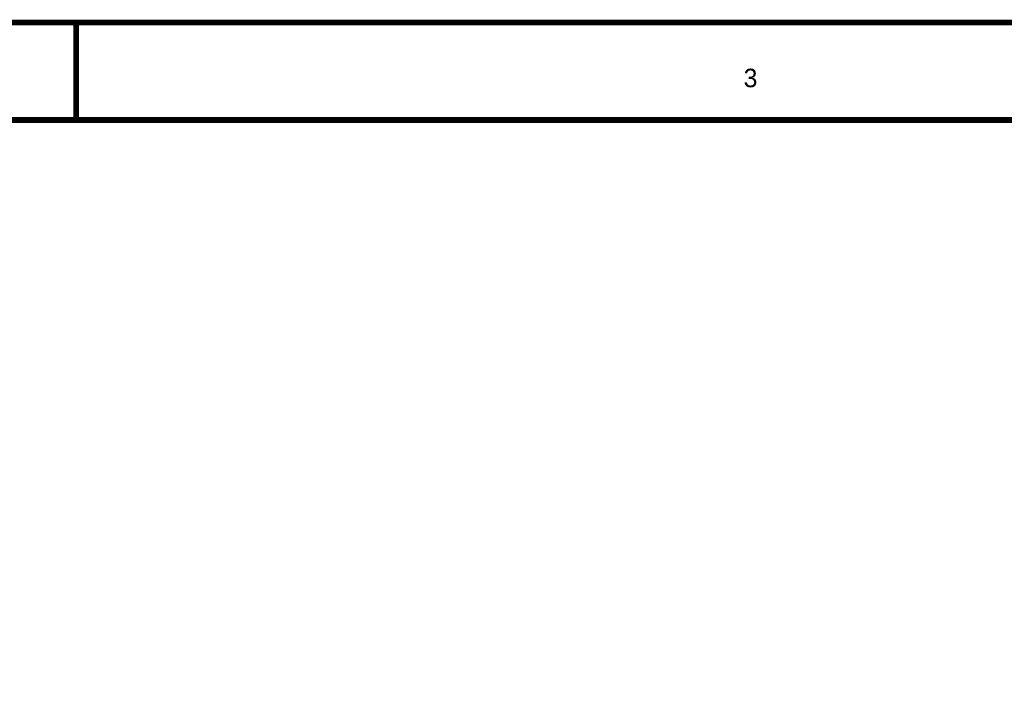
# Model space of a CAD drawing. Header units: inches. Extents: x 0 to 17, y 0 to 11.
# Tile 12 of 14: x 5.6 to 7.6, y 9.6 to 11. Entities that reach past the tile are written whole.
import ezdxf

# ---------------------------------------------------------------- set-up
doc = ezdxf.new("R2010")
doc.units = ezdxf.units.IN
doc.header["$MEASUREMENT"] = 0
doc.layers.add('Sheet', color=255, linetype='Continuous')

msp = doc.modelspace()

# ---------------------------------------------------------------- linework, layer by layer
at = {"layer": 'Sheet'}
for points in [[(0.0008, 11, 0.0118, 0.0118, 0), (17, 11, 0.0118, 0.0118, 0), (17, 0, 0.0118, 0.0118, 0), (0.0008, 0, 0.0118, 0.0118, 0), (0.0008, 11, 0.0118, 0.0118, 0)], [(0.0008, 11, 0.0039, 0.0039, 0), (0.0008, 0, 0.0039, 0.0039, 0), (17, 0, 0.0039, 0.0039, 0), (17, 11, 0.0039, 0.0039, 0), (0.0008, 11, 0.0039, 0.0039, 0), (0.0008, 11, 0.0039, 0.0039, 0)], [(0.2006, 10.7994, 0.0118, 0.0118, 0), (16.8002, 10.7994, 0.0118, 0.0118, 0), (16.8002, 0.1998, 0.0118, 0.0118, 0), (0.2006, 0.1998, 0.0118, 0.0118, 0), (0.2006, 10.7994, 0.0118, 0.0118, 0)], [(0.2006, 10.7994, 0.0039, 0.0039, 0), (0.2006, 0.1998, 0.0039, 0.0039, 0), (16.8002, 0.1998, 0.0039, 0.0039, 0), (16.8002, 10.7994, 0.0039, 0.0039, 0), (0.2006, 10.7994, 0.0039, 0.0039, 0), (0.2006, 10.7994, 0.0039, 0.0039, 0)]]:
    msp.add_lwpolyline(points, format="xyseb", close=True, dxfattribs=at)
msp.add_lwpolyline([(5.6669, 11, 0.0118, 0.0118, 0), (5.6669, 10.7998, 0.0118, 0.0118, 0)], format="xyseb", dxfattribs=at)

# ---------------------------------------------------------------- texts
msp.add_text('3', height=0.0381, dxfattribs=at).set_placement((7.041, 10.8668))

doc.saveas('drawing.dxf')
